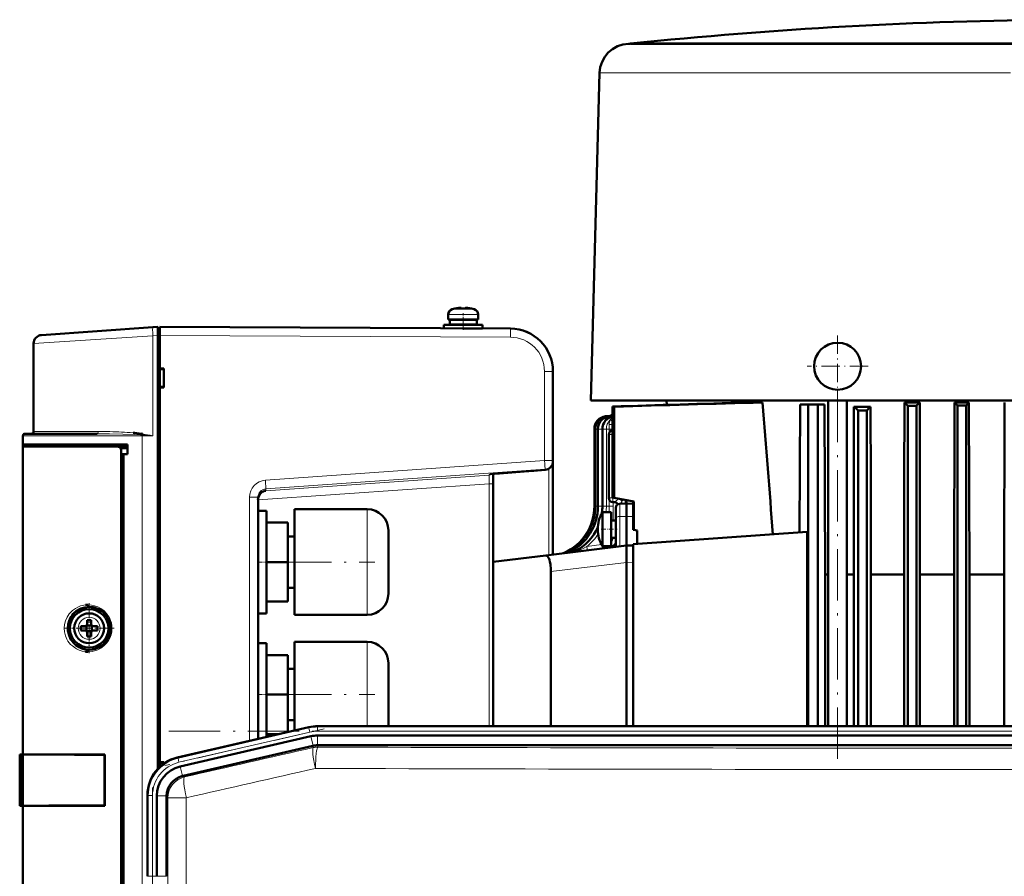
# Model space of a CAD drawing. Extents: x -1976 to 2357, y -1844 to 653.
# Tile 5 of 56: x -1699 to -1468, y 453 to 653. Entities that reach past the tile are written whole.
import ezdxf

# ---------------------------------------------------------------- set-up
doc = ezdxf.new("R2010")
doc.units = 0
doc.linetypes.add('DASHDOT', pattern=[18.5, 12, -3, 0.5, -3])

msp = doc.modelspace()

# ---------------------------------------------------------------- linework, layer by layer
at = {"color": 7, "lineweight": 50}
for p, q in [((-1556.18, 647.42), (-1556.39, 647.41)), ((-1555.93, 647.44), (-1556.18, 647.42)), ((-1555.94, 647.41), (-1537.55, 647.41)), ((-1555.93, 647.44), (-1543.6, 647.44)), ((-1543.6, 647.44), (-1455.19, 647.44)), ((-1537.55, 647.41), (-1529.91, 647.41)), ((-1529.91, 647.41), (-1466.74, 647.41)), ((-1563.18, 640.6), (-1565.19, 564.02)), ((-1597, 585.51), (-1596.99, 585.5)), ((-1595.84, 585.67), (-1596.01, 585.66)), ((-1595.57, 585.5), (-1595.57, 585.65)), ((-1594.57, 585.5), (-1594.57, 585.65)), ((-1594.3, 585.67), (-1594.13, 585.66)), ((-1593.15, 585.5), (-1593.14, 585.51)), ((-1598.57, 584.1), (-1598.57, 582.97)), ((-1598.57, 582.97), (-1598.57, 584.1)), ((-1598.57, 582.97), (-1595.07, 582.97)), ((-1598.22, 581.77), (-1598.22, 582.87)), ((-1598.22, 581.77), (-1598.22, 582.87)), ((-1595.07, 582.87), (-1598.22, 582.87)), ((-1597.07, 582.87), (-1597.07, 582.97)), ((-1597.07, 582.87), (-1597.07, 582.97)), ((-1595.07, 582.97), (-1591.57, 582.97)), ((-1591.92, 582.87), (-1595.07, 582.87)), ((-1593.07, 582.97), (-1593.07, 582.87)), ((-1591.92, 582.87), (-1591.92, 581.77)), ((-1591.57, 582.97), (-1591.57, 584.1)), ((-1693.71, 579.31), (-1667.67, 581.13)), ((-1667.67, 581.13), (-1666.47, 581.22)), ((-1666.47, 579.22), (-1666.47, 581.22)), ((-1666.07, 580.94), (-1666.47, 580.94)), ((-1584.02, 580.81), (-1666.07, 581.24)), ((-1599.57, 581.67), (-1599.57, 580.9)), ((-1595.07, 581.67), (-1599.57, 581.67)), ((-1599.57, 580.9), (-1599.57, 581.67)), ((-1595.07, 581.77), (-1598.22, 581.77)), ((-1597.07, 581.67), (-1597.07, 581.77)), ((-1597.07, 581.67), (-1597.07, 581.77)), ((-1591.92, 581.77), (-1595.07, 581.77)), ((-1590.57, 581.67), (-1595.07, 581.67)), ((-1590.57, 580.87), (-1594.99, 580.87)), ((-1593.07, 581.77), (-1593.07, 581.67)), ((-1593.07, 580.87), (-1593.07, 580.86)), ((-1590.57, 580.87), (-1590.57, 581.67)), ((-1666.47, 477.95), (-1666.47, 579.22)), ((-1666.07, 579.24), (-1666.07, 571.45)), ((-1695.57, 577.32), (-1695.57, 556.74)), ((-1666.07, 571.45), (-1665.07, 571.45)), ((-1666.07, 571.45), (-1666.07, 571.31)), ((-1666.07, 571.39), (-1666.07, 567.09)), ((-1666.07, 571.31), (-1665.07, 571.24)), ((-1665.07, 571.45), (-1665.07, 567.04)), ((-1574.07, 549.98), (-1574.07, 570.81)), ((-1665.07, 567.24), (-1666.07, 567.18)), ((-1666.07, 567.18), (-1666.07, 567.04)), ((-1666.07, 567.04), (-1666.07, 479.45)), ((-1665.07, 567.04), (-1666.07, 567.04)), ((-1543.91, 564.02), (-1565.19, 564.02)), ((-1560.13, 562.58), (-1559.76, 562.56)), ((-1560.13, 562.58), (-1560.13, 541.29)), ((-1559.76, 562.56), (-1559.76, 541.22)), ((-1547.47, 562.97), (-1547.53, 564.02)), ((-1530.55, 564.02), (-1543.91, 564.02)), ((-1509.89, 564.02), (-1530.55, 564.02)), ((-1528.55, 563.53), (-1525.05, 563.53)), ((-1516.25, 563.07), (-1516.38, 533.14)), ((-1516.25, 563.07), (-1514.39, 563.07)), ((-1514.39, 563.07), (-1514.39, 487.87)), ((-1514.39, 563.07), (-1512.14, 563.07)), ((-1512.14, 563.07), (-1512.14, 487.87)), ((-1510.52, 563.07), (-1512.14, 563.07)), ((-1510.52, 563.07), (-1510.37, 523.32)), ((-1455.19, 564.02), (-1509.89, 564.02)), ((-1509.66, 487.87), (-1509.66, 564.02)), ((-1505.31, 487.87), (-1505.31, 564.02)), ((-1503.71, 545.07), (-1503.67, 562.53)), ((-1503.67, 562.53), (-1499.78, 562.53)), ((-1499.74, 545.07), (-1499.78, 562.53)), ((-1491.92, 545.07), (-1491.88, 563.53)), ((-1491.88, 563.53), (-1488.29, 563.53)), ((-1489.06, 562.79), (-1491.06, 562.78)), ((-1491.06, 562.78), (-1491.06, 487.87)), ((-1489.06, 562.79), (-1489.06, 487.87)), ((-1488.25, 545.07), (-1488.29, 563.53)), ((-1480.23, 523.32), (-1480.14, 563.53)), ((-1480.14, 563.53), (-1476.76, 563.53)), ((-1480.14, 563.53), (-1479.44, 562.85)), ((-1479.44, 562.85), (-1477.44, 562.86)), ((-1479.44, 562.85), (-1479.44, 487.87)), ((-1476.76, 563.53), (-1477.44, 562.86)), ((-1477.44, 562.86), (-1477.44, 487.87)), ((-1476.67, 523.32), (-1476.76, 563.53)), ((-1468.54, 523.32), (-1468.45, 563.53)), ((-1560.67, 560.45), (-1561.75, 560.32)), ((-1560.62, 560.43), (-1561.54, 560.32)), ((-1560.24, 560.4), (-1560.92, 560.32)), ((-1560.42, 560.51), (-1560.39, 560.53)), ((-1500.69, 561.7), (-1502.69, 561.68)), ((-1502.69, 561.68), (-1502.69, 487.87)), ((-1500.69, 561.7), (-1500.69, 487.87)), ((-1698.07, 553.74), (-1698.07, 555.74)), ((-1689.67, 556.24), (-1697.57, 556.24)), ((-1680.67, 556.24), (-1689.67, 556.24)), ((-1670.16, 555.96), (-1670.54, 555.99)), ((-1670.16, 555.97), (-1670.53, 555.99)), ((-1670.49, 556.25), (-1670.11, 556.22)), ((-1564.39, 557.34), (-1564.39, 539.31)), ((-1564.18, 557.34), (-1564.18, 539.31)), ((-1563.55, 557.34), (-1563.55, 539.31)), ((-1562.51, 557.34), (-1562.51, 539.31)), ((-1561.03, 541.23), (-1561.03, 556.02)), ((-1560.16, 557.01), (-1560.13, 557.02)), ((-1698.07, 553.24), (-1698.07, 553.74)), ((-1673.57, 553.74), (-1698.07, 553.74)), ((-1698.07, 553.24), (-1676.02, 553.24)), ((-1698.07, 481.24), (-1698.07, 553.24)), ((-1697.77, 553.24), (-1697.77, 553.74)), ((-1673.57, 553.24), (-1676.02, 553.24)), ((-1673.57, 552.79), (-1675.25, 552.84)), ((-1673.57, 551.44), (-1673.57, 553.74)), ((-1675.07, 398.21), (-1675.07, 552.27)), ((-1673.57, 551.44), (-1675.07, 551.44)), ((-1674.57, 551.41), (-1675.07, 551.39)), ((-1675.07, 551.39), (-1675.07, 399.1)), ((-1673.57, 551.44), (-1674.57, 551.41)), ((-1674.57, 551.41), (-1674.57, 399.08)), ((-1574.07, 549.78), (-1574.07, 549.98)), ((-1574.07, 528.01), (-1574.07, 549.78)), ((-1588.07, 544.55), (-1588.07, 546.84)), ((-1578.58, 547.59), (-1575.93, 547.78)), ((-1588.07, 487.87), (-1588.07, 544.55)), ((-1503.71, 545.07), (-1503.71, 487.87)), ((-1499.74, 545.07), (-1499.74, 487.87)), ((-1491.92, 545.07), (-1491.92, 487.87)), ((-1488.25, 545.07), (-1488.25, 487.87)), ((-1643.07, 484.89), (-1643.07, 541.37)), ((-1559.76, 541.22), (-1560.13, 541.29)), ((-1559.69, 540.21), (-1560.07, 540.23)), ((-1555.19, 540.42), (-1559.76, 541.22)), ((-1558.41, 539.88), (-1556.89, 539.92)), ((-1556.89, 539.92), (-1556.89, 536.92)), ((-1555.29, 539.87), (-1556.89, 539.92)), ((-1556.88, 540.72), (-1556.88, 539.92)), ((-1555.29, 540.42), (-1555.29, 533.73)), ((-1555.29, 540.42), (-1555.19, 540.42)), ((-1555.19, 533.73), (-1555.19, 540.42)), ((-1643.07, 526.24), (-1643.07, 538.24)), ((-1641.07, 538.24), (-1643.07, 538.24)), ((-1643.07, 526.24), (-1643.07, 538.24)), ((-1641.07, 538.24), (-1643.07, 538.24)), ((-1643.07, 526.24), (-1643.07, 538.24)), ((-1641.07, 538.24), (-1643.07, 538.24)), ((-1643.07, 526.24), (-1643.07, 538.24)), ((-1641.07, 538.24), (-1643.07, 538.24)), ((-1643.07, 526.24), (-1643.07, 538.24)), ((-1641.07, 538.24), (-1643.07, 538.24)), ((-1641.07, 538.24), (-1641.07, 526.24)), ((-1641.07, 538.24), (-1641.07, 526.24)), ((-1641.07, 538.24), (-1641.07, 526.24)), ((-1641.07, 538.24), (-1641.07, 526.24)), ((-1641.07, 538.24), (-1641.07, 526.24)), ((-1634.57, 526.24), (-1634.57, 538.59)), ((-1634.57, 538.59), (-1617.57, 538.59)), ((-1634.57, 526.24), (-1634.57, 538.59)), ((-1634.57, 538.59), (-1617.57, 538.59)), ((-1634.57, 526.24), (-1634.57, 538.59)), ((-1634.57, 538.59), (-1617.57, 538.59)), ((-1634.57, 526.24), (-1634.57, 538.59)), ((-1634.57, 538.59), (-1617.57, 538.59)), ((-1634.57, 526.24), (-1634.57, 538.59)), ((-1634.57, 538.59), (-1617.57, 538.59)), ((-1562.51, 536.19), (-1562.51, 537.92)), ((-1562.51, 537.92), (-1560.49, 537.92)), ((-1560.49, 536.19), (-1560.49, 537.92)), ((-1559.39, 538.88), (-1559.39, 536.4)), ((-1556.89, 536.92), (-1556.89, 530.12)), ((-1641.07, 535.49), (-1636.07, 535.49)), ((-1641.07, 535.49), (-1636.07, 535.49)), ((-1641.07, 535.49), (-1636.07, 535.49)), ((-1641.07, 535.49), (-1636.07, 535.49)), ((-1641.07, 535.49), (-1636.07, 535.49)), ((-1636.07, 526.24), (-1636.07, 535.49)), ((-1636.07, 526.24), (-1636.07, 535.49)), ((-1636.07, 526.24), (-1636.07, 535.49)), ((-1636.07, 526.24), (-1636.07, 535.49)), ((-1636.07, 526.24), (-1636.07, 535.49)), ((-1562.51, 536.19), (-1562.51, 530.63)), ((-1560.49, 529.92), (-1560.49, 536.19)), ((-1560.49, 535.92), (-1559.39, 535.92)), ((-1559.39, 529.81), (-1559.39, 536.4)), ((-1634.57, 532.24), (-1636.07, 532.24)), ((-1634.57, 532.24), (-1636.07, 532.24)), ((-1634.57, 532.24), (-1636.07, 532.24)), ((-1634.57, 532.24), (-1636.07, 532.24)), ((-1634.57, 532.24), (-1636.07, 532.24)), ((-1612.57, 533.59), (-1612.57, 526.24)), ((-1612.57, 533.59), (-1612.57, 526.24)), ((-1612.57, 533.59), (-1612.57, 526.24)), ((-1612.57, 533.59), (-1612.57, 526.24)), ((-1612.57, 533.59), (-1612.57, 526.24)), ((-1555.19, 533.73), (-1555.29, 533.73)), ((-1514.6, 533.26), (-1555.29, 530.42)), ((-1555.19, 533.73), (-1554.39, 533.64)), ((-1554.39, 530.48), (-1554.39, 533.64)), ((-1514.6, 533.26), (-1514.6, 487.87)), ((-1575.78, 527.8), (-1556.89, 530.12)), ((-1562.51, 530.63), (-1562.51, 529.92)), ((-1562.51, 529.92), (-1560.49, 529.92)), ((-1560.49, 531.92), (-1559.39, 531.92)), ((-1559.39, 530.67), (-1559.39, 530.66)), ((-1556.89, 530.12), (-1556.89, 526.15)), ((-1555.29, 530.07), (-1556.89, 530.12)), ((-1555.29, 530.42), (-1555.29, 487.87)), ((-1575.78, 527.8), (-1588.07, 526.29)), ((-1643.07, 514.24), (-1643.07, 526.24)), ((-1643.07, 514.24), (-1643.07, 526.24)), ((-1643.07, 514.24), (-1643.07, 526.24)), ((-1643.07, 514.24), (-1643.07, 526.24)), ((-1643.07, 514.24), (-1643.07, 526.24)), ((-1636.07, 526.24), (-1641.07, 526.24)), ((-1641.07, 526.24), (-1641.07, 514.24)), ((-1636.07, 526.24), (-1641.07, 526.24)), ((-1641.07, 526.24), (-1641.07, 514.24)), ((-1636.07, 526.24), (-1641.07, 526.24)), ((-1641.07, 526.24), (-1641.07, 514.24)), ((-1636.07, 526.24), (-1641.07, 526.24)), ((-1641.07, 526.24), (-1641.07, 514.24)), ((-1636.07, 526.24), (-1641.07, 526.24)), ((-1641.07, 526.24), (-1641.07, 514.24)), ((-1636.07, 516.99), (-1636.07, 526.24)), ((-1636.07, 516.99), (-1636.07, 526.24)), ((-1636.07, 516.99), (-1636.07, 526.24)), ((-1636.07, 516.99), (-1636.07, 526.24)), ((-1636.07, 516.99), (-1636.07, 526.24)), ((-1634.57, 513.89), (-1634.57, 526.24)), ((-1634.57, 513.89), (-1634.57, 526.24)), ((-1634.57, 513.89), (-1634.57, 526.24)), ((-1634.57, 513.89), (-1634.57, 526.24)), ((-1634.57, 513.89), (-1634.57, 526.24)), ((-1612.57, 526.24), (-1612.57, 518.89)), ((-1556.89, 526.12), (-1556.89, 526.15)), ((-1556.89, 526.12), (-1556.89, 487.87)), ((-1574.54, 487.87), (-1574.54, 524.01)), ((-1509.66, 523.32), (-1510.37, 523.32)), ((-1510.37, 487.87), (-1510.37, 523.32)), ((-1503.71, 523.32), (-1505.31, 523.32)), ((-1491.92, 523.32), (-1499.74, 523.32)), ((-1480.23, 523.32), (-1488.25, 523.32)), ((-1480.23, 523.32), (-1480.23, 487.87)), ((-1468.54, 523.32), (-1476.67, 523.32)), ((-1476.67, 487.87), (-1476.67, 523.32)), ((-1468.54, 523.32), (-1468.54, 487.87)), ((-1634.57, 520.24), (-1636.07, 520.24)), ((-1634.57, 520.24), (-1636.07, 520.24)), ((-1634.57, 520.24), (-1636.07, 520.24)), ((-1634.57, 520.24), (-1636.07, 520.24)), ((-1634.57, 520.24), (-1636.07, 520.24)), ((-1641.07, 516.99), (-1636.07, 516.99)), ((-1641.07, 516.99), (-1636.07, 516.99)), ((-1641.07, 516.99), (-1636.07, 516.99)), ((-1641.07, 516.99), (-1636.07, 516.99)), ((-1641.07, 516.99), (-1636.07, 516.99)), ((-1679.2, 514.43), (-1679.16, 514.39)), ((-1641.07, 514.24), (-1643.07, 514.24)), ((-1641.07, 514.24), (-1643.07, 514.24)), ((-1641.07, 514.24), (-1643.07, 514.24)), ((-1641.07, 514.24), (-1643.07, 514.24)), ((-1641.07, 514.24), (-1643.07, 514.24)), ((-1634.57, 513.89), (-1617.57, 513.89)), ((-1634.57, 513.89), (-1617.57, 513.89)), ((-1634.57, 513.89), (-1617.57, 513.89)), ((-1634.57, 513.89), (-1617.57, 513.89)), ((-1634.57, 513.89), (-1617.57, 513.89)), ((-1683.21, 511.38), (-1683.22, 511.39)), ((-1681.94, 511.38), (-1683.21, 511.38)), ((-1683.21, 510.11), (-1683.21, 511.38)), ((-1683.07, 512.67), (-1683.07, 511.74)), ((-1682.07, 512.67), (-1682.07, 511.74)), ((-1681.93, 511.39), (-1681.94, 511.38)), ((-1681.94, 511.38), (-1681.94, 510.11)), ((-1683.57, 511.24), (-1684.5, 511.24)), ((-1683.57, 510.24), (-1684.5, 510.24)), ((-1683.21, 510.11), (-1683.22, 510.1)), ((-1681.94, 510.11), (-1683.21, 510.11)), ((-1683.07, 508.82), (-1683.07, 509.74)), ((-1682.07, 508.82), (-1682.07, 509.74)), ((-1681.94, 510.11), (-1681.93, 510.1)), ((-1681.57, 511.24), (-1680.65, 511.24)), ((-1680.65, 510.24), (-1681.57, 510.24)), ((-1643.07, 495.24), (-1643.07, 507.24)), ((-1641.07, 507.24), (-1643.07, 507.24)), ((-1641.07, 507.24), (-1641.07, 495.24)), ((-1634.57, 495.24), (-1634.57, 507.59)), ((-1634.57, 507.59), (-1617.57, 507.59)), ((-1641.07, 504.49), (-1636.07, 504.49)), ((-1636.07, 495.24), (-1636.07, 504.49)), ((-1612.57, 502.59), (-1612.57, 495.24)), ((-1634.57, 501.24), (-1636.07, 501.24)), ((-1643.07, 484.89), (-1643.07, 495.24)), ((-1636.07, 495.24), (-1641.07, 495.24)), ((-1641.07, 495.24), (-1641.07, 485.35)), ((-1636.07, 486.5), (-1636.07, 495.24)), ((-1634.57, 486.85), (-1634.57, 495.24)), ((-1612.57, 495.24), (-1612.57, 487.89)), ((-1634.57, 489.24), (-1636.07, 489.24)), ((-1631.2, 487.63), (-1661.97, 480.53)), ((-1631.2, 487.63), (-1661.77, 480.57)), ((-1641.07, 485.99), (-1638.28, 485.99)), ((-1629.12, 487.87), (-1608.85, 487.87)), ((-1281.06, 487.87), (-1629.12, 487.87)), ((-1612.57, 487.87), (-1612.57, 487.89)), ((-1296.05, 487.87), (-1608.85, 487.87)), ((-1630.71, 485.5), (-1661.28, 478.44)), ((-1629.12, 485.68), (-1608.85, 485.68)), ((-1296.05, 485.68), (-1608.85, 485.68)), ((-1630.22, 483.27), (-1660.59, 476.25)), ((-1630.22, 483.27), (-1630.19, 483.27)), ((-1629.09, 483.39), (-1281.08, 483.39)), ((-1698.82, 481.24), (-1698.81, 481.24)), ((-1698.82, 469.24), (-1698.82, 481.24)), ((-1698.82, 481), (-1698.82, 481.01)), ((-1698.82, 480.99), (-1698.82, 481)), ((-1698.81, 481.24), (-1698.78, 481.24)), ((-1698.81, 469.24), (-1698.81, 481.24)), ((-1698.57, 481.24), (-1698.78, 481.24)), ((-1698.57, 481.24), (-1698.57, 469.24)), ((-1698.07, 481.24), (-1698.57, 481.24)), ((-1678.9, 481.24), (-1698.07, 481.24)), ((-1697.77, 481.22), (-1698.07, 481.24)), ((-1698.07, 481.22), (-1698.07, 469.27)), ((-1698.03, 481.22), (-1698.07, 481.22)), ((-1697.65, 481.22), (-1697.72, 481.22)), ((-1697.22, 481.22), (-1697.65, 481.22)), ((-1695.45, 481.22), (-1697.22, 481.22)), ((-1688.36, 481.21), (-1695.45, 481.22)), ((-1678.9, 481.17), (-1679.01, 481.17)), ((-1679.01, 469.31), (-1679.01, 481.17)), ((-1678.9, 481.24), (-1678.9, 469.24)), ((-1666.07, 479.45), (-1665.07, 479.45)), ((-1666.07, 479.45), (-1666.07, 479.31)), ((-1666.07, 479.39), (-1666.07, 478.34)), ((-1666.07, 479.31), (-1665.07, 479.24)), ((-1665.07, 479.45), (-1665.07, 479.15)), ((-1668.93, 471.76), (-1668.94, 471.56)), ((-1668.94, 471.56), (-1668.94, 452.76)), ((-1666.75, 471.56), (-1666.75, 452.76)), ((-1664.46, 471.38), (-1664.46, 471.56)), ((-1664.46, 471.38), (-1664.46, 452.76)), ((-1698.82, 469.48), (-1698.82, 469.49)), ((-1698.82, 469.24), (-1698.81, 469.24)), ((-1698.81, 469.24), (-1698.78, 469.24)), ((-1698.8, 469.24), (-1698.78, 469.24)), ((-1698.57, 469.24), (-1698.78, 469.24)), ((-1698.57, 469.24), (-1698.07, 469.24)), ((-1698.07, 469.27), (-1698.04, 469.27)), ((-1698.07, 469.24), (-1697.77, 469.27)), ((-1678.9, 469.24), (-1698.07, 469.24)), ((-1698.07, 397.24), (-1698.07, 469.24)), ((-1697.72, 469.27), (-1697.65, 469.27)), ((-1697.65, 469.27), (-1697.22, 469.27)), ((-1697.22, 469.27), (-1695.45, 469.27)), ((-1695.45, 469.27), (-1694.47, 469.27)), ((-1691.97, 469.28), (-1689.73, 469.28)), ((-1687.35, 469.28), (-1683.81, 469.29)), ((-1681.35, 469.3), (-1678.9, 469.31)), ((-1679.01, 469.31), (-1678.9, 469.31))]:
    msp.add_line(p, q, dxfattribs=at)
at = {"color": 7, "lineweight": 18}
for p, q in [((-1556.06, 647.41), (-1556.39, 647.41)), ((-1555.7, 647.42), (-1556.18, 647.42)), ((-1555.94, 647.41), (-1556.06, 647.41)), ((-1543.82, 647.42), (-1555.7, 647.42)), ((-1354.19, 647.42), (-1543.82, 647.42)), ((-1562.93, 640.59), (-1542.5, 640.59)), ((-1542.5, 640.59), (-1467.04, 640.59)), ((-1597.64, 585.35), (-1597.64, 585.35)), ((-1595.07, 585.35), (-1597.64, 585.35)), ((-1595.05, 585.35), (-1595.07, 585.35)), ((-1592.5, 585.35), (-1595.05, 585.35)), ((-1598.57, 584.1), (-1598.57, 584.1)), ((-1595.07, 584.1), (-1598.57, 584.1)), ((-1595.04, 584.1), (-1595.07, 584.1)), ((-1591.57, 584.1), (-1595.04, 584.1)), ((-1667.67, 579.14), (-1695.57, 577.32)), ((-1666.47, 579.22), (-1667.67, 579.14)), ((-1667.67, 555.74), (-1667.67, 579.14)), ((-1666.47, 579.25), (-1666.07, 579.25)), ((-1666.07, 579.24), (-1584.02, 578.81)), ((-1576.06, 570.81), (-1574.07, 570.81)), ((-1576.06, 549.98), (-1576.06, 570.81)), ((-1561.55, 560.32), (-1561.75, 560.32)), ((-1560.92, 560.32), (-1561.54, 560.32)), ((-1560.36, 560.32), (-1560.92, 560.32)), ((-1560.76, 560.41), (-1560.67, 560.45)), ((-1560.54, 560.36), (-1560.47, 560.41)), ((-1560.23, 560.4), (-1560.24, 560.4)), ((-1560.14, 560.27), (-1560.13, 560.28)), ((-1561.79, 559.42), (-1561.7, 559.39)), ((-1560.9, 557.34), (-1560.9, 558.39)), ((-1698.07, 555.74), (-1690.04, 555.74)), ((-1687.53, 556.74), (-1695.57, 556.74)), ((-1690.04, 555.74), (-1670.17, 555.74)), ((-1680.44, 556.74), (-1687.53, 556.74)), ((-1667.67, 555.74), (-1670.17, 555.74)), ((-1670.17, 394.74), (-1670.17, 555.74)), ((-1564.39, 557.34), (-1564.18, 557.34)), ((-1564.18, 557.34), (-1563.55, 557.34)), ((-1563.55, 557.34), (-1562.62, 557.34)), ((-1562.62, 539.31), (-1562.62, 557.34)), ((-1562.62, 557.34), (-1562.51, 557.34)), ((-1562.51, 557.34), (-1561.58, 557.34)), ((-1561.58, 539.31), (-1561.58, 557.34)), ((-1561.58, 557.34), (-1560.9, 557.34)), ((-1560.9, 556.02), (-1561.03, 556.02)), ((-1560.9, 556.52), (-1560.9, 557.34)), ((-1560.9, 557.34), (-1560.13, 557.34)), ((-1560.13, 556.02), (-1560.9, 556.02)), ((-1641.35, 545.36), (-1576.06, 549.98)), ((-1574.07, 549.98), (-1576.06, 549.98)), ((-1641.22, 543.37), (-1575.93, 547.98)), ((-1589, 546.55), (-1641.22, 542.9)), ((-1589, 546.72), (-1589, 546.55)), ((-1575.93, 547.78), (-1578.58, 547.59)), ((-1575.93, 547.98), (-1575.93, 547.78)), ((-1575.02, 548.08), (-1575.02, 527.89)), ((-1589, 544.55), (-1643.07, 540.77)), ((-1588.07, 544.55), (-1589, 544.55)), ((-1589, 544.55), (-1589, 487.87)), ((-1645.06, 484.43), (-1645.06, 541.37)), ((-1645.06, 541.37), (-1643.07, 541.37)), ((-1641.27, 543.36), (-1641.22, 543.37)), ((-1641.22, 542.9), (-1641.22, 543.37)), ((-1560.07, 541.23), (-1560.07, 541.28)), ((-1564.39, 539.31), (-1564.18, 539.31)), ((-1564.18, 539.31), (-1563.55, 539.31)), ((-1563.55, 539.31), (-1562.62, 539.31)), ((-1562.62, 539.31), (-1562.51, 539.31)), ((-1562.51, 539.31), (-1561.58, 539.31)), ((-1561.58, 539.31), (-1560.9, 539.31)), ((-1560.53, 541.23), (-1561.03, 541.23)), ((-1560.9, 539.31), (-1560.9, 540.73)), ((-1560.9, 537.92), (-1560.9, 539.31)), ((-1560.9, 539.31), (-1559.98, 539.31)), ((-1560.07, 541.23), (-1560.53, 541.23)), ((-1560.07, 541.23), (-1559.71, 541.21)), ((-1559.98, 540.22), (-1559.98, 539.31)), ((-1558.94, 539.78), (-1558.93, 539.72)), ((-1558.41, 539.88), (-1558.41, 536.9)), ((-1558.25, 539.88), (-1557.95, 540.53)), ((-1558.24, 540.96), (-1557.9, 540.73)), ((-1557.95, 540.53), (-1557.9, 540.73)), ((-1557.95, 540.53), (-1557.95, 540.48)), ((-1557.86, 540.89), (-1557.9, 540.73)), ((-1557.17, 540.77), (-1557.17, 540.71)), ((-1555.35, 539.88), (-1555.35, 540.44)), ((-1617.57, 526.24), (-1617.57, 538.59)), ((-1617.57, 526.24), (-1617.57, 538.59)), ((-1617.57, 526.24), (-1617.57, 538.59)), ((-1617.57, 526.24), (-1617.57, 538.59)), ((-1617.57, 526.24), (-1617.57, 538.59)), ((-1558.41, 536.9), (-1556.89, 536.92)), ((-1558.41, 536.9), (-1558.41, 529.93)), ((-1555.29, 536.9), (-1556.89, 536.92)), ((-1567.25, 529.75), (-1567.39, 529.73)), ((-1562.73, 530.32), (-1566.14, 529.89)), ((-1570.89, 528.48), (-1571.15, 528.41)), ((-1567.39, 529.73), (-1567.38, 529.66)), ((-1617.57, 526.24), (-1617.57, 513.89)), ((-1617.57, 526.24), (-1617.57, 513.89)), ((-1617.57, 526.24), (-1617.57, 513.89)), ((-1617.57, 526.24), (-1617.57, 513.89)), ((-1617.57, 526.24), (-1617.57, 513.89)), ((-1574.54, 524.01), (-1556.89, 526.15)), ((-1555.29, 526.08), (-1556.89, 526.12)), ((-1682.55, 513.32), (-1682.57, 513.32)), ((-1685.15, 510.77), (-1685.15, 510.74)), ((-1680, 510.72), (-1680, 510.74)), ((-1682.6, 508.17), (-1682.57, 508.17)), ((-1617.57, 495.24), (-1617.57, 507.59)), ((-1617.57, 495.24), (-1617.57, 487.87)), ((-1631.16, 487.45), (-1661.78, 480.38)), ((-1630.93, 486.48), (-1661.56, 479.41)), ((-1631.16, 487.45), (-1631.2, 487.63)), ((-1631.16, 487.45), (-1630.93, 486.48)), ((-1629.12, 487.68), (-1629.12, 487.87)), ((-1629.12, 487.68), (-1629.12, 486.68)), ((-1629.12, 487.68), (-1281.06, 487.68)), ((-1629.12, 486.68), (-1281.06, 486.68)), ((-1630.19, 483.27), (-1630.71, 485.5)), ((-1629.12, 483.39), (-1629.12, 485.68)), ((-1630.17, 482.84), (-1630.22, 483.27)), ((-1629.09, 483.39), (-1629.04, 482.97)), ((-1698.78, 481.24), (-1698.78, 469.24)), ((-1661.97, 480.53), (-1661.78, 480.38)), ((-1661.56, 479.41), (-1661.78, 480.38)), ((-1660.76, 476.21), (-1661.28, 478.44)), ((-1660.59, 476.25), (-1660.27, 476)), ((-1668.75, 471.62), (-1668.94, 471.76)), ((-1668.75, 471.62), (-1668.75, 452.76)), ((-1668.75, 471.62), (-1667.75, 471.62)), ((-1667.75, 471.62), (-1667.75, 452.76)), ((-1664.46, 471.56), (-1666.75, 471.56)), ((-1664.14, 471.13), (-1664.46, 471.38)), ((-1664.14, 448.62), (-1664.14, 471.13)), ((-1659.84, 471.13), (-1664.14, 471.13)), ((-1659.84, 471.13), (-1659.84, 448.69)), ((-1668.75, 452.76), (-1668.94, 452.76)), ((-1668.75, 452.76), (-1667.75, 452.76)), ((-1666.75, 452.76), (-1667.75, 452.76)), ((-1664.46, 452.76), (-1666.75, 452.76))]:
    msp.add_line(p, q, dxfattribs=at)
at = {"color": 7, "linetype": 'DASHDOT', "lineweight": 18, "ltscale": 0.000933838}
msp.add_line((-1596.07, 585.69), (-1596.07, 585.65), dxfattribs=at)
at = {"color": 7, "linetype": 'DASHDOT', "lineweight": 18, "ltscale": 0.000656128}
msp.add_line((-1596.07, 585.65), (-1596.07, 585.68), dxfattribs=at)
at = {"color": 7, "linetype": 'DASHDOT', "lineweight": 18, "ltscale": 0.000671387}
msp.add_line((-1594.07, 585.65), (-1594.07, 585.68), dxfattribs=at)
at = {"color": 7, "linetype": 'DASHDOT', "lineweight": 18, "ltscale": 0.000778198}
msp.add_line((-1594.07, 585.65), (-1594.07, 585.68), dxfattribs=at)
at = {"color": 7, "linetype": 'DASHDOT', "lineweight": 18, "ltscale": 0.097174}
msp.add_line((-1595.07, 580.54), (-1595.07, 584.42), dxfattribs=at)
at = {"color": 7, "linetype": 'DASHDOT', "lineweight": 18, "ltscale": 0.033014}
msp.add_line((-1595.07, 582.98), (-1595.07, 581.66), dxfattribs=at)
at = {"color": 7, "linetype": 'DASHDOT', "lineweight": 18, "ltscale": 0.023297}
msp.add_line((-1595.07, 581.75), (-1595.07, 580.82), dxfattribs=at)
at = {"color": 7, "linetype": 'DASHDOT', "lineweight": 18, "ltscale": 0.012015}
msp.add_line((-1666.03, 579.25), (-1666.51, 579.25), dxfattribs=at)
at = {"color": 7, "linetype": 'DASHDOT', "lineweight": 18, "ltscale": 0.357501}
msp.add_line((-1507.49, 579.17), (-1507.49, 564.87), dxfattribs=at)
at = {"color": 7, "linetype": 'DASHDOT', "lineweight": 18, "ltscale": 0.357498}
msp.add_line((-1500.34, 572.02), (-1514.64, 572.02), dxfattribs=at)
at = {"color": 7, "linetype": 'DASHDOT', "lineweight": 18}
for p, q in [((-1507.49, 480.25), (-1507.49, 571.63)), ((-1637.92, 526.24), (-1615.72, 526.24)), ((-1637.92, 495.24), (-1615.72, 495.24)), ((-1627.61, 487.24), (-1664.87, 478.64)), ((-1663.92, 486.68), (-1246.25, 486.68)), ((-1667.75, 473.5), (-1667.75, 450.87))]:
    msp.add_line(p, q, dxfattribs=at)
at = {"color": 7, "linetype": 'DASHDOT', "lineweight": 18, "ltscale": 0.093845}
msp.add_line((-1562.83, 533.92), (-1559.07, 533.92), dxfattribs=at)
at = {"color": 7, "linetype": 'DASHDOT', "lineweight": 18, "ltscale": 0.060016}
for p, q in [((-1640.87, 526.24), (-1643.27, 526.24)), ((-1640.87, 495.24), (-1643.27, 495.24))]:
    msp.add_line(p, q, dxfattribs=at)
at = {"color": 7, "linetype": 'DASHDOT', "lineweight": 18, "ltscale": 0.292501}
msp.add_line((-1682.57, 516.59), (-1682.57, 504.89), dxfattribs=at)
at = {"color": 7, "linetype": 'DASHDOT', "lineweight": 18, "ltscale": 0.292502}
msp.add_line((-1676.72, 510.74), (-1688.42, 510.74), dxfattribs=at)
at = {"color": 7, "lineweight": 50}
for points in [[(-1595.57, 585.65), (-1595.57, 585.66), (-1595.57, 585.66), (-1595.58, 585.66), (-1595.6, 585.67), (-1595.66, 585.67), (-1596.07, 585.65)], [(-1595.57, 585.65), (-1595.57, 585.66), (-1595.57, 585.66), (-1595.58, 585.66), (-1595.59, 585.67), (-1595.62, 585.67)], [(-1594.57, 585.65), (-1594.57, 585.66), (-1594.57, 585.66), (-1594.56, 585.66), (-1594.55, 585.67), (-1594.47, 585.67)], [(-1594.57, 585.65), (-1594.57, 585.65), (-1594.56, 585.66), (-1594.56, 585.66), (-1594.54, 585.67), (-1594.49, 585.67), (-1594.34, 585.67), (-1594.07, 585.65)], [(-1675.07, 552.27), (-1675.1, 552.5), (-1675.17, 552.71), (-1675.3, 552.91), (-1675.47, 553.07), (-1675.67, 553.18), (-1676.02, 553.24)], [(-1588.83, 546.75), (-1586.59, 546.97), (-1580.83, 547.43), (-1578.58, 547.59)], [(-1643.07, 540.88), (-1643.05, 541.17), (-1642.99, 541.44), (-1642.76, 541.95), (-1642.56, 542.22), (-1642.33, 542.45)], [(-1559.59, 540.2), (-1559.25, 540.08), (-1559, 539.87), (-1558.91, 539.73)], [(-1575.78, 527.8), (-1575.63, 527.79), (-1575.49, 527.72), (-1575.34, 527.59), (-1575.19, 527.39), (-1575.04, 527.11), (-1574.91, 526.76), (-1574.77, 526.26), (-1574.66, 525.7), (-1574.55, 524.48), (-1574.54, 524.01)], [(-1683.43, 516.21), (-1683.01, 516.24), (-1682.82, 516.24)], [(-1682.82, 505.24), (-1683.37, 505.27), (-1683.43, 505.28)], [(-1679.01, 481.17), (-1691.51, 481.21), (-1698.03, 481.22)], [(-1678.9, 481.17), (-1688.32, 481.21), (-1695.86, 481.22), (-1697.72, 481.22)], [(-1698.04, 469.27), (-1691.09, 469.28), (-1679.01, 469.31)], [(-1697.77, 469.27), (-1697.76, 469.27), (-1697.14, 469.27), (-1691.75, 469.28), (-1678.9, 469.31)]]:
    msp.add_lwpolyline(points, dxfattribs=at)
at = {"color": 7, "lineweight": 18}
for points in [[(-1560.99, 560.1), (-1560.67, 560.23), (-1560.38, 560.31), (-1560.36, 560.32)], [(-1560.61, 560.43), (-1560.61, 560.43), (-1560.61, 560.43), (-1560.62, 560.43), (-1560.69, 560.39), (-1560.85, 560.33)], [(-1560.38, 560.49), (-1560.3, 560.53), (-1560.28, 560.53), (-1560.28, 560.53), (-1560.28, 560.53), (-1560.28, 560.53), (-1560.28, 560.53), (-1560.29, 560.52), (-1560.47, 560.41)], [(-1560.36, 560.32), (-1560.26, 560.37), (-1560.24, 560.39), (-1560.23, 560.4), (-1560.23, 560.4), (-1560.23, 560.4), (-1560.23, 560.4)], [(-1670.53, 555.99), (-1671.94, 556.08), (-1674.73, 556.17), (-1677.78, 556.23), (-1680.66, 556.24)], [(-1578.58, 547.59), (-1586.74, 546.96), (-1588.7, 546.77), (-1588.95, 546.73), (-1588.99, 546.73), (-1589, 546.72), (-1589, 546.72), (-1589, 546.72), (-1589, 546.72)], [(-1589, 546.55), (-1589, 546.55), (-1589, 546.54), (-1588.99, 546.51), (-1588.98, 546.19), (-1589, 544.55)], [(-1559.64, 540.22), (-1559.51, 540.29), (-1559.41, 540.41), (-1558.75, 541.04)], [(-1558.65, 541.03), (-1558.17, 540.71), (-1557.95, 540.53)], [(-1557.95, 540.48), (-1557.83, 540.57), (-1557.53, 540.67), (-1557.17, 540.71)], [(-1568.88, 528.71), (-1568.1, 528.95), (-1567.19, 529.34), (-1566.14, 529.89)], [(-1566.14, 529.89), (-1566.09, 529.31), (-1566.08, 529.07), (-1566.08, 529.01), (-1566.09, 528.99), (-1566.09, 528.99), (-1566.09, 528.99), (-1566.09, 528.99)], [(-1562.63, 530.12), (-1562.59, 529.54), (-1562.59, 529.44), (-1562.59, 529.42), (-1562.6, 529.42), (-1562.6, 529.42), (-1562.6, 529.41)], [(-1570.29, 528.53), (-1569.72, 528.68), (-1568.74, 529.06), (-1567.49, 529.68), (-1567.39, 529.73)], [(-1686.5, 514.88), (-1685.78, 515.41), (-1685.21, 515.72), (-1684.56, 515.97), (-1683.84, 516.15), (-1683.43, 516.21)], [(-1682.82, 516.24), (-1682.06, 516.19), (-1681.29, 516.03), (-1680.54, 515.76), (-1679.82, 515.38), (-1679.12, 514.87)], [(-1686.5, 506.61), (-1686.9, 506.97), (-1687.24, 507.37), (-1687.53, 507.77), (-1687.77, 508.18), (-1688.14, 509.02), (-1688.35, 509.89), (-1688.41, 510.77), (-1688.34, 511.65), (-1688.12, 512.51), (-1687.75, 513.35), (-1687.5, 513.77), (-1687.21, 514.16), (-1686.88, 514.53), (-1686.5, 514.88)], [(-1679.12, 514.87), (-1678.48, 514.21), (-1677.95, 513.45), (-1677.74, 513.04), (-1677.56, 512.6), (-1677.37, 512), (-1677.26, 511.38), (-1677.23, 510.74)], [(-1677.23, 510.74), (-1677.29, 509.95), (-1677.46, 509.18), (-1677.74, 508.44), (-1678.12, 507.77), (-1678.58, 507.15), (-1679.12, 506.62)], [(-1683.43, 505.28), (-1684.21, 505.42), (-1684.9, 505.64), (-1685.51, 505.92), (-1685.8, 506.09), (-1686.5, 506.61)], [(-1679.12, 506.62), (-1679.81, 506.11), (-1680.54, 505.72), (-1681.31, 505.45), (-1681.88, 505.32), (-1682.82, 505.24)]]:
    msp.add_lwpolyline(points, dxfattribs=at)
at = {"color": 7, "lineweight": 50}
msp.add_circle((-1682.57, 510.74), 4.5, dxfattribs=at)
for centre, radius, start, end in [((-1447.01, -402.81), 1055.88, 90.44367, 95.92084), ((-1556.18, 640.41), 7, 91.6971, 178.5002), ((-1597.27, 584.1), 1.3, 106.6015, 180), ((-1597.27, 584.1), 1.3, 106.6015, 180), ((-1595.07, 576.72), 9, 102.3778, 106.6015), ((-1595.07, 576.72), 9, 102.3778, 106.6015), ((-1595.07, 576.72), 8.99, 96.3897, 102.3492), ((-1595.07, 576.72), 8.99, 96.3893, 102.3497), ((-1595.07, 576.72), 8.99, 96.3893, 102.3497), ((-1595.07, 576.72), 8.99, 96.3897, 102.3492), ((-1595.64, 581.86), 3.82, 92.3233, 96.5681), ((-1595.07, 575.61), 9.9, 89.9998, 92.8943), ((-1595.07, 575.61), 9.9, 89.9998, 92.8943), ((-1595.07, 575.61), 9.9, 89.9998, 92.8943), ((-1595.07, 575.61), 9.9, 90, 92.1365), ((-1595.07, 575.61), 9.9, 87.106, 89.9999), ((-1595.07, 575.61), 9.9, 87.106, 89.9999), ((-1595.07, 575.61), 9.9, 87.106, 89.9999), ((-1595.07, 576.72), 8.99, 77.6503, 83.6107), ((-1595.07, 576.72), 8.99, 77.6503, 83.6107), ((-1595.07, 576.72), 8.99, 77.6503, 83.6107), ((-1595.07, 576.72), 8.99, 77.6503, 83.6107), ((-1595.07, 576.72), 9, 73.3984, 77.6222), ((-1592.87, 584.1), 1.3, 0, 73.3984), ((-1584.07, 570.81), 10, 0, 89.7), ((-1693.57, 577.32), 2, 94, 180), ((-1584.09, 570.8), 10.02, 64.3266, 68.2302), ((-1507.49, 572.02), 5.5, 0, 180), ((-1507.49, 572.02), 5.5, 180, 359.9646), ((-1196.64, -10998.97), 11567.27, 91.644295, 91.800755), ((-1306.71, -7848.25), 8414.62, 91.486839, 91.723307), ((21233.36, 2345.19), 22828.04, 184.47631, 184.553928), ((-1525.79, 536.12), 34.45, 47.8923, 50.0492), ((-1462.95, 521.41), 55.2, 131.8398, 133.1192), ((-1532.31, 518.91), 60.22, 46.7691, 47.8229), ((-1413.02, 484.06), 109.46, 133.4467, 134.0047), ((-1561.39, 557.34), 3, 96.9967, 180.0001), ((-1561.18, 557.34), 3, 97.0015, 180.0001), ((-1560.55, 557.34), 3, 96.9999, 180.0001), ((-1559.51, 557.34), 3, 101.853, 180), ((-1559.98, 558.11), 2.23, 116.731, 143.9114), ((-1560.79, 561.43), 0.989, 276.9448, 293.4391), ((-1560.72, 561.37), 0.946, 276.7869, 292.0464), ((-1559.3, 558.24), 2.54, 109.0895, 119.9061), ((-1559.42, 558.53), 2.22, 108.6006, 116.8622), ((-1560.35, 561.34), 0.946, 277.0121, 283.9512), ((-1697.57, 555.74), 0.5, 90, 180), ((-1696.07, 556.74), 0.5, 270, 360), ((-1674.86, 524.97), 31.58, 82.0417, 85.3768), ((-1673.28, 556.62), 2.82, 347.1582, 352.5237), ((-1673.27, 556.63), 2.81, 346.8887, 352.07), ((-1670.85, 552.73), 3.54, 77.9977, 83.9785), ((-1673.28, 556.69), 3.21, 346.8919, 351.6715), ((-1673.18, 556.69), 3.1, 346.5612, 350.7328), ((-1560.03, 556.02), 1, 97, 179.9999), ((-1576.07, 549.78), 2, 274.0921, 359.9969), ((-1641.05, 540.88), 2.03, 129.2225, 179.8948), ((-1641.05, 540.88), 2.02, 94.7599, 129.3411), ((-1576.39, 539.31), 12, 294.3409, 359.9999), ((-1576.18, 539.31), 12, 294.7909, 359.9999), ((-1575.55, 539.31), 12, 296.0356, 359.9999), ((-1574.51, 539.31), 12, 352.4919, 359.9998), ((-1560.03, 541.23), 1, 179.9996, 268), ((-1559.73, 539.26), 0.956, 81.7077, 87.9899), ((-1558.39, 538.88), 1, 91.5, 180), ((-1617.57, 533.59), 5, 0, 90), ((-1617.57, 533.59), 5, 0, 90), ((-1617.57, 533.59), 5, 0, 90), ((-1617.57, 533.59), 5, 0, 90), ((-1617.57, 533.59), 5, 0, 90), ((-1555.59, 533.92), 8, 150, 180), ((-1574.51, 539.31), 12, 297.973, 335.6984), ((-1555.59, 533.92), 8, 180, 210), ((-1561.11, 531.54), 1.93, 277.1206, 332.8838), ((-1560.39, 530.69), 1, 277, 360), ((-1571.85, 529.29), 1, 277.0158, 294.3402), ((-1571.57, 529.32), 1, 277.3444, 294.748), ((-1570.73, 529.43), 1.01, 277.6745, 295.9851), ((-1569.35, 529.59), 1, 277.4548, 297.9765), ((-1617.57, 518.89), 5, 270, 360), ((-1617.57, 518.89), 5, 270, 360), ((-1617.57, 518.89), 5, 270, 360), ((-1617.57, 518.89), 5, 270, 360), ((-1617.57, 518.89), 5, 270, 360), ((-1682.57, 510.74), 5, 90, 180), ((-1682.57, 510.74), 5, 113.356, 152.5217), ((-1682.57, 510.74), 3.5, 180, 90), ((-1682.57, 510.74), 3.5, 90, 180), ((-1682.57, 510.74), 5, 47.5244, 90.0022), ((-1682.57, 510.74), 5, 270, 46.8741), ((-1683.57, 511.74), 0.5, 270, 360), ((-1682.57, 495.54), 17.14, 89.9996, 91.6715), ((-1682.57, 495.57), 17.1, 88.3267, 90.0022), ((-1681.57, 511.74), 0.5, 180, 270), ((-1682.56, 510.75), 5.02, 180.0207, 189.2982), ((-1682.57, 510.74), 5, 189.3094, 270), ((-1667.37, 510.74), 17.13, 178.3286, 181.6729), ((-1683.57, 509.74), 0.5, 0, 90), ((-1681.57, 509.74), 0.5, 90, 180), ((-1697.75, 510.74), 17.1, 359.9978, 1.6733), ((-1697.75, 510.74), 17.1, 358.3267, 0.0022), ((-1682.57, 510.74), 5, 207.1861, 246.7), ((-1682.57, 525.95), 17.14, 268.3285, 270.0004), ((-1682.57, 525.92), 17.1, 269.9978, 271.6733), ((-1617.57, 502.59), 5, 0, 90), ((-1629.12, 478.62), 9.25, 90.0004, 102.9992), ((-1629.12, 478.62), 9.25, 90.0004, 102.9992), ((-1629.12, 478.62), 7.06, 90.0004, 102.9993), ((-1690.46, -1628), 2109.2, 89.68608, 89.943), ((-1659.94, 471.76), 8.99, 102.9916, 180.0084), ((-1659.69, 471.56), 7.06, 102.9968, 180.0034), ((-1659.46, 471.38), 5.01, 105.1072, 177.8928)]:
    msp.add_arc(centre, radius, start, end, dxfattribs=at)
at = {"color": 7, "lineweight": 18}
for centre, radius, start, end in [((-1562.93, 645.88), 5.28, 267.2592, 269.9968), ((-1584.06, 570.81), 8, 359.9985, 89.7014), ((-1561.39, 557.34), 3, 96.9872, 180.0006), ((-1559.02, 558.25), 2.08, 122.0844, 145.8521), ((-1560.8, 560.95), 0.631, 291.3631, 301.1905), ((-1560.38, 561.18), 0.861, 271.2439, 287.1499), ((-1559.62, 557.34), 3, 136.1182, 180.0006), ((-1558.83, 558.25), 3.18, 158.3504, 162.5528), ((-1558.58, 557.34), 3, 136.1102, 180.0006), ((-1557.56, 558.4), 3.34, 162.2079, 180.2458), ((-1560.92, 581.09), 22.7, 270.0476, 272.0052), ((-1556.02, 574.84), 16.13, 252.9656, 255.2394), ((-1681.29, 556.72), 0.852, 337.0771, 1.532), ((-1680.29, 441.11), 115.64, 87.365, 90.0726), ((-1678.21, 487), 69.7, 85.1476, 87.3411), ((-1700.87, 195.72), 361.55, 84.7305, 85.1277), ((-1702.34, 370.84), 188.13, 79.3785, 80.1373), ((-1576.07, 549.78), 2, 274.0716, 359.9957), ((-1641.06, 541.37), 4, 94.071, 179.9816), ((-1641.07, 541.37), 2, 167.9712, 179.9968), ((-1641.07, 541.37), 2, 95.7068, 167.971), ((-1574.62, 539.31), 12, 351.0164, 359.9999), ((-1573.58, 539.31), 12, 353.3379, 359.9999), ((-137.42, 539.28), 1422.56, 179.99872, 180.13534), ((-1559.73, 539.23), 0.985, 31.1334, 87.8346), ((-1559.69, 540.5), 0.281, 269.5632, 280.567), ((-1559.73, 539.23), 0.983, 31.1504, 87.8165), ((-1559.72, 539.23), 0.994, 31.7112, 85.4861), ((-1559.74, 539.23), 0.986, 31.0957, 81.589), ((-1559.27, 540.5), 1.31, 331.8954, 359.1744), ((-1570.87, 540.56), 13.7, 357.2699, 0.6151), ((-1574.62, 539.31), 12, 307.0708, 337.3535), ((-1573.58, 539.31), 12, 308.298, 327.084), ((-1562.97, 532.42), 3.03, 276.9942, 304.2161), ((-1562.94, 532.38), 2.98, 325.3908, 350.9805), ((-1573.23, 536.56), 8.38, 282.3521, 285.488), ((-1572.89, 536.27), 8.05, 284.422, 291.3016), ((-1574.18, 539.7), 11.71, 291.0497, 294.1151), ((-1681.86, 516.24), 0.961, 179.819, 191.8718), ((-1682.57, 510.74), 2.57, 90, 179.4706), ((-1682.57, 510.74), 2.57, 360, 89.4706), ((-1682.57, 510.74), 2.57, 180, 269.4706), ((-1682.57, 510.74), 2.57, 270, 359.4706), ((-1681.86, 505.25), 0.961, 168.1213, 180.1745), ((-1629.12, 478.62), 9.06, 90.0004, 102.9992), ((-1629.12, 478.63), 8.05, 89.9878, 103.0122), ((-14326.22, 56253.5), 57197.52, 282.793761, 282.824689), ((-1455.09, 56132.01), 55649.31, 269.820896, 270.179106), ((-1659.76, 471.62), 8.99, 102.9997, 180.0003), ((-1659.76, 471.62), 7.99, 102.9916, 180.0084), ((-14364.75, 56611.57), 57560.09, 282.7515782, 282.7824028), ((-1455.09, 56507.27), 56029.56, 269.821504, 270.178498)]:
    msp.add_arc(centre, radius, start, end, dxfattribs=at)
for centre, major_axis, ratio, start_param, end_param in [((-1667.53, 579.14), (0.14, -2), 0.069587, 3.141593, 4.707523), ((-1584.03, 578.81), (0.01, 2), 0.005236, 4.712416, 6.283185), ((-1680.67, 556.74), (0.003, -0.5), 0.475365, 0.000398, 0.781127), ((-1670.13, 555.74), (0, 0.5), 0.069756, 1.11263, 1.570796), ((-1560.03, 556.02), (0.122, -0.993), 0.03464, 3.141593, 4.164307), ((-1576.07, 549.98), (-0.14, 2), 0.005223, 3.15415, 4.71202), ((-1576.07, 549.98), (2, 0), 0.999921, 4.783073, 6.283185), ((-1589.07, 547.55), (1, 0), 0.999921, 4.783073, 5.445421), ((-1589.07, 547.71), (1, 0), 0.999921, 4.783073, 5.008188), ((-1641.36, 545.36), (-0.14, 2), 0.005223, 3.15415, 4.71202), ((-1560.03, 541.23), (0.035, 0.999), 0.034878, 1.572014, 3.141593), ((-1558.39, 536.4), (1, 0), 0.5, 1.596976, 3.141593), ((-1682.57, 516.24), (0, -0.5), 0.491593, 5.125284, 6.283349), ((-1682.57, 505.24), (0, -0.5), 0.491581, 3.141486, 4.299582), ((-1629.04, 477.97), (1.11, -4.88), 0.116076, 3.167951, 4.685971), ((-1629.04, 477.97), (4.97, 0.57), 0.999653, 1.457389, 1.684204), ((-1629.04, 477.97), (-0.02, -5), 0.119003, 3.16796, 4.712762), ((-1659.14, 471.13), (3.11, 3.91), 0.999441, 0.899117, 2.242476), ((-1659.14, 471.13), (1.11, -4.88), 0.136195, 3.168019, 4.681472)]:
    msp.add_ellipse(centre, major_axis=major_axis, ratio=ratio, start_param=start_param, end_param=end_param, dxfattribs=at)
at = {"color": 7, "lineweight": 50}
for centre, major_axis, ratio, start_param, end_param in [((-1666.08, 579.24), (-0.01, -2), 0.005236, 1.570824, 3.141593), ((-1629.09, 478.4), (4.97, 0.57), 0.999653, 1.457389, 1.679108), ((-1659.46, 471.38), (3.11, 3.91), 0.999441, 0.899117, 0.934706)]:
    msp.add_ellipse(centre, major_axis=major_axis, ratio=ratio, start_param=start_param, end_param=end_param, dxfattribs=at)

doc.saveas('drawing.dxf')
